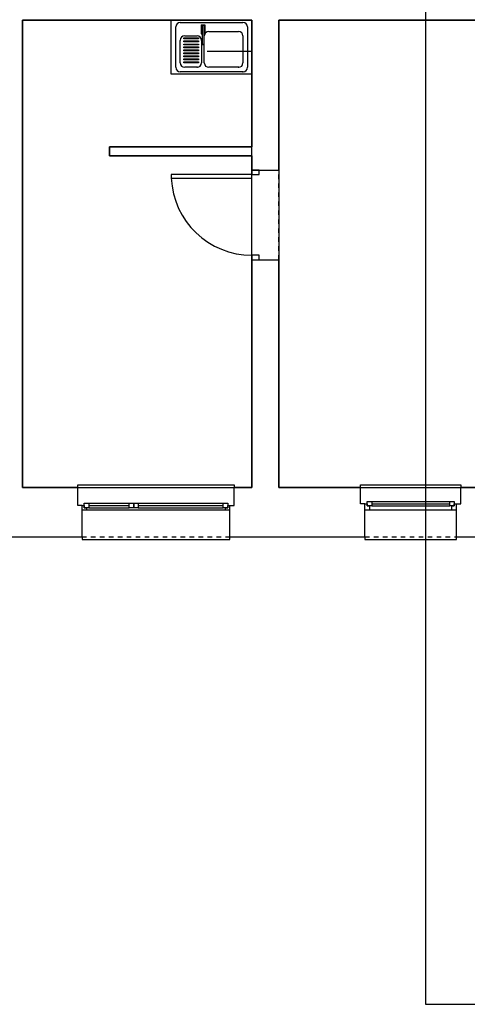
# Model space of a CAD drawing. Header units: millimetres. Extents: x 599892 to 1424040, y -105982 to -25022.
# Tile 8 of 25: x 602632 to 603131, y -28783 to -27685. Entities that reach past the tile are written whole.
import ezdxf

# ---------------------------------------------------------------- set-up
doc = ezdxf.new("R2010")
doc.units = ezdxf.units.MM
doc.header["$MEASUREMENT"] = 0
doc.linetypes.add('Przerywana 1_100', pattern=[100, 50, -50])
doc.layers.add('!!Nie drukuj', color=5, linetype='Continuous', lineweight=30, plot=False)
for name, color, linetype, lineweight in [('Drzwi ArchiCAD', 7, 'Continuous', 25), ('Drzwi ArchiCAD_Nr_pióra__21', 7, 'Continuous', 25), ('Drzwi ArchiCAD_Nr_pióra__3', 7, 'Continuous', 25), ('Drzwi ArchiCAD_Nr_pióra__4', 7, 'Continuous', 25), ('Drzwi ArchiCAD_Nr_pióra__82', 7, 'Continuous', 25), ('Okna ArchiCADa', 7, 'Continuous', 25), ('Okna ArchiCADa_Nr_pióra__21', 7, 'Continuous', 25), ('Okna ArchiCADa_Nr_pióra__24', 7, 'Continuous', 25), ('Okna ArchiCADa_Nr_pióra__4', 7, 'Continuous', 25), ('Okna ArchiCADa_Nr_pióra__82', 7, 'Continuous', 25), ('Opisy', 7, 'Continuous', 25), ('Wymiary', 7, 'Continuous', 25), ('Wyposażenie_Nr_pióra__43', 7, 'Continuous', 25), ('Ściany_Nr_pióra__21', 7, 'Continuous', 25), ('Ściany_Nr_pióra__7', 7, 'Continuous', 25)]:
    doc.layers.add(name, color=color, linetype=linetype, lineweight=lineweight)

# ---------------------------------------------------------------- blocks, each defined once
blk = doc.blocks.new('D1 Drzwi proste 13_25')
at = {"layer": 'Drzwi ArchiCAD_Nr_pióra__21', "linetype": 'Continuous'}
for p, q in [((-500, 0), (-500, -80)), ((500, 0), (500, -80))]:
    blk.add_line(p, q, dxfattribs=at)
at = {"layer": 'Drzwi ArchiCAD_Nr_pióra__3', "linetype": 'Continuous'}
blk.add_arc((450, 0), 900, 92.5473, 180, dxfattribs=at)
at = {"layer": 'Drzwi ArchiCAD_Nr_pióra__4', "linetype": 'Continuous'}
for p, q in [((450, 900), (410, 900)), ((410, 900), (410, 0)), ((450, 0), (450, 900)), ((-450, 0), (-500, 0)), ((-500, 0), (-500, -80)), ((-450, -80), (-450, 0)), ((410, 0), (450, 0)), ((500, 0), (450, 0)), ((450, 0), (450, -80)), ((500, -80), (500, 0)), ((-500, -80), (-450, -80)), ((450, -80), (500, -80))]:
    blk.add_line(p, q, dxfattribs=at)
at = {"layer": 'Drzwi ArchiCAD_Nr_pióra__82', "linetype": 'Przerywana 1_100'}
for p, q in [((-500, 0), (500, 0)), ((-500, -300), (500, -300))]:
    blk.add_line(p, q, dxfattribs=at)
blk = doc.blocks.new('O1 rozwierane 13_5')
at = {"layer": 'Okna ArchiCADa_Nr_pióra__21', "linetype": 'Continuous'}
for p, q in [((-510, 0), (-510, -70)), ((510, 0), (510, -70))]:
    blk.add_line(p, q, dxfattribs=at)
at = {"layer": 'Okna ArchiCADa_Nr_pióra__24', "linetype": 'Continuous'}
for p, q in [((-510, 300), (-510, 330)), ((-510, 330), (510, 330)), ((510, 330), (510, 300)), ((460, 0), (-460, 0)), ((-435, -45), (435, -45)), ((-435, -70), (435, -70)), ((-435, -95), (435, -95)), ((-435, -95), (435, -95)), ((-560, -250), (-560, -280)), ((-560, -280), (560, -280)), ((560, -280), (560, -250))]:
    blk.add_line(p, q, dxfattribs=at)
at = {"layer": 'Okna ArchiCADa_Nr_pióra__4', "linetype": 'Continuous'}
for p, q in [((-460, 0), (-510, 0)), ((-460, -45), (-460, 0)), ((510, 0), (460, 0)), ((460, 0), (460, -45)), ((-510, -70), (-485, -70)), ((-485, -70), (-485, -45)), ((-485, -45), (-460, -45)), ((-435, -45), (-485, -45)), ((-485, -45), (-485, -95)), ((-485, -95), (-435, -95)), ((-435, -95), (-435, -45)), ((485, -45), (435, -45)), ((435, -45), (435, -95)), ((435, -95), (485, -95)), ((460, -45), (485, -45)), ((485, -45), (485, -70)), ((485, -95), (485, -45)), ((485, -70), (510, -70))]:
    blk.add_line(p, q, dxfattribs=at)
at = {"layer": 'Okna ArchiCADa_Nr_pióra__82', "linetype": 'Przerywana 1_100'}
for p, q in [((-510, 300), (510, 300)), ((-560, -250), (560, -250))]:
    blk.add_line(p, q, dxfattribs=at)
blk = doc.blocks.new('O2 rozwierane 13_4')
at = {"layer": 'Okna ArchiCADa_Nr_pióra__21', "linetype": 'Continuous'}
for p, q in [((-825, 0), (-825, -50)), ((825, 0), (825, -50))]:
    blk.add_line(p, q, dxfattribs=at)
at = {"layer": 'Okna ArchiCADa_Nr_pióra__24', "linetype": 'Continuous'}
for p, q in [((-825, 300), (-825, 330)), ((-825, 330), (825, 330)), ((825, 330), (825, 300)), ((-247.5, 0), (-775, 0)), ((775, 0), (-247.5, 0)), ((-750, -25), (-297.5, -25)), ((-750, -50), (-297.5, -50)), ((-750, -75), (-297.5, -75)), ((-750, -75), (-297.5, -75)), ((-197.5, -25), (750, -25)), ((-197.5, -50), (750, -50)), ((-197.5, -75), (750, -75)), ((-197.5, -75), (750, -75)), ((-870, -250), (-870, -280)), ((-870, -280), (870, -280)), ((870, -280), (870, -250))]:
    blk.add_line(p, q, dxfattribs=at)
at = {"layer": 'Okna ArchiCADa_Nr_pióra__4', "linetype": 'Continuous'}
for p, q in [((-775, 0), (-825, 0)), ((-775, -25), (-775, 0)), ((825, 0), (775, 0)), ((775, 0), (775, -25)), ((-825, -50), (-800, -50)), ((-800, -50), (-800, -25)), ((-800, -25), (-775, -25)), ((-750, -25), (-800, -25)), ((-800, -25), (-800, -75)), ((-800, -75), (-750, -75)), ((-750, -75), (-750, -25)), ((-247.5, -25), (-297.5, -25)), ((-297.5, -25), (-297.5, -75)), ((-297.5, -75), (-247.5, -75)), ((-247.5, -75), (-247.5, -25)), ((-197.5, -25), (-247.5, -25)), ((-247.5, -25), (-247.5, -75)), ((-247.5, -75), (-197.5, -75)), ((-197.5, -75), (-197.5, -25)), ((800, -25), (750, -25)), ((750, -25), (750, -75)), ((750, -75), (800, -75)), ((775, -25), (800, -25)), ((800, -25), (800, -50)), ((800, -75), (800, -25)), ((800, -50), (825, -50))]:
    blk.add_line(p, q, dxfattribs=at)
at = {"layer": 'Okna ArchiCADa_Nr_pióra__82', "linetype": 'Przerywana 1_100'}
for p, q in [((-825, 300), (825, 300)), ((-870, -250), (870, -250))]:
    blk.add_line(p, q, dxfattribs=at)

msp = doc.modelspace()

# ---------------------------------------------------------------- linework, layer by layer
at = {"layer": '!!Nie drukuj', "color": 5, "linetype": 'Continuous', "lineweight": 30}
msp.add_lwpolyline([(603084.3, -28782.8), (604094.3, -28782.8), (604094.3, -27407.8), (603084.3, -27407.8)], close=True, dxfattribs=at)
at = {"layer": 'Opisy', "linetype": 'Continuous'}
for p, q in [((602634.8, -27685.8), (602634.8, -28206.8)), ((602890.8, -27685.8), (602634.8, -27685.8)), ((602890.8, -27826.8), (602890.8, -27685.8)), ((602920.8, -27685.8), (602920.8, -28206.8)), ((603120.8, -27685.8), (602920.8, -27685.8)), ((603237.8, -27685.8), (603120.8, -27685.8)), ((602731.8, -27836.8), (602731.8, -27826.8)), ((602731.8, -27826.8), (602890.8, -27826.8)), ((602890.8, -27836.8), (602731.8, -27836.8)), ((602890.8, -28206.8), (602890.8, -27836.8)), ((602634.8, -28206.8), (602890.8, -28206.8)), ((602920.8, -28206.8), (603361.8, -28206.8))]:
    msp.add_line(p, q, dxfattribs=at)
at = {"layer": 'Wymiary', "linetype": 'Continuous'}
msp.add_line((602890.8, -27941.3), (602890.8, -27808.7), dxfattribs=at)
at = {"layer": 'Wyposażenie_Nr_pióra__43', "linetype": 'Continuous'}
for p, q in [((602800.8, -27745.8), (602800.8, -27685.8)), ((602810.8, -27688.3), (602880.8, -27688.3)), ((602834.2, -27690.9), (602838.2, -27690.9)), ((602834.2, -27690.9), (602834.2, -27697.4)), ((602835.3, -27692.3), (602835.4, -27692)), ((602835.4, -27692), (602835.5, -27691.7)), ((602835.5, -27691.7), (602835.8, -27691.5)), ((602835.8, -27691.5), (602836.1, -27691.4)), ((602836.1, -27691.4), (602836.4, -27691.4)), ((602836.4, -27691.4), (602836.7, -27691.5)), ((602836.7, -27691.5), (602836.9, -27691.7)), ((602836.9, -27691.7), (602837.1, -27692)), ((602837.1, -27692), (602837.1, -27692.3)), ((602838.2, -27690.9), (602838.2, -27697.4)), ((602805.8, -27738.3), (602805.8, -27693.3)), ((602835.3, -27697.4), (602834.2, -27697.4)), ((602834.2, -27697.5), (602835.3, -27697.5)), ((602834.2, -27697.5), (602834.2, -27701)), ((602834.2, -27701), (602835.3, -27701)), ((602835.3, -27692.3), (602835.3, -27693.5)), ((602835.3, -27693.5), (602835.3, -27712.1)), ((602837.1, -27692.3), (602837.1, -27692.8)), ((602837.1, -27692.8), (602837.1, -27712.1)), ((602838.2, -27697.4), (602837.1, -27697.4)), ((602837.1, -27697.5), (602838.2, -27697.5)), ((602837.1, -27701), (602838.2, -27701)), ((602838.2, -27697.5), (602838.2, -27701)), ((602842.7, -27698.3), (602875.8, -27698.3)), ((602885.8, -27693.3), (602885.8, -27738.3)), ((602810.8, -27733.3), (602810.8, -27708.3)), ((602814.8, -27706.6), (602814.8, -27705.6)), ((602814.8, -27705.6), (602831.2, -27705.6)), ((602831.2, -27706.6), (602814.8, -27706.6)), ((602814.8, -27709.9), (602814.8, -27708.9)), ((602814.8, -27708.9), (602831.2, -27708.9)), ((602831.2, -27709.9), (602814.8, -27709.9)), ((602814.8, -27713.3), (602814.8, -27712.3)), ((602814.8, -27712.3), (602831.2, -27712.3)), ((602831.2, -27713.3), (602814.8, -27713.3)), ((602815.8, -27703.3), (602829.7, -27703.3)), ((602831.2, -27705.6), (602831.2, -27706.6)), ((602831.2, -27708.9), (602831.2, -27709.9)), ((602831.2, -27712.3), (602831.2, -27713.3)), ((602834.7, -27708.3), (602834.7, -27733.3)), ((602835.3, -27712.1), (602835.4, -27712.4)), ((602835.4, -27712.4), (602835.5, -27712.6)), ((602835.5, -27712.6), (602835.7, -27712.8)), ((602835.7, -27712.8), (602836, -27712.9)), ((602836, -27712.9), (602836.3, -27713)), ((602836.3, -27713), (602836.6, -27712.9)), ((602836.6, -27712.9), (602836.9, -27712.7)), ((602836.9, -27712.7), (602837, -27712.4)), ((602837, -27712.4), (602837.1, -27712.1)), ((602837.7, -27733.3), (602837.7, -27703.3)), ((602880.8, -27703.3), (602880.8, -27733.3)), ((602814.8, -27716.6), (602814.8, -27715.6)), ((602814.8, -27715.6), (602831.2, -27715.6)), ((602831.2, -27716.6), (602814.8, -27716.6)), ((602814.8, -27719.9), (602814.8, -27718.9)), ((602814.8, -27718.9), (602831.2, -27718.9)), ((602831.2, -27719.9), (602814.8, -27719.9)), ((602814.8, -27723.3), (602814.8, -27722.3)), ((602814.8, -27722.3), (602831.2, -27722.3)), ((602831.2, -27723.3), (602814.8, -27723.3)), ((602831.2, -27715.6), (602831.2, -27716.6)), ((602831.2, -27718.9), (602831.2, -27719.9)), ((602831.2, -27722.3), (602831.2, -27723.3)), ((602814.8, -27726.6), (602814.8, -27725.6)), ((602814.8, -27725.6), (602831.2, -27725.6)), ((602831.2, -27726.6), (602814.8, -27726.6)), ((602814.8, -27729.9), (602814.8, -27728.9)), ((602814.8, -27728.9), (602831.2, -27728.9)), ((602831.2, -27729.9), (602814.8, -27729.9)), ((602814.8, -27733.3), (602814.8, -27732.3)), ((602814.8, -27732.3), (602831.2, -27732.3)), ((602831.2, -27733.3), (602814.8, -27733.3)), ((602831.2, -27725.6), (602831.2, -27726.6)), ((602831.2, -27728.9), (602831.2, -27729.9)), ((602831.2, -27732.3), (602831.2, -27733.3)), ((602890.8, -27745.8), (602800.8, -27745.8)), ((602880.8, -27743.3), (602810.8, -27743.3)), ((602829.7, -27738.3), (602815.8, -27738.3)), ((602875.8, -27738.3), (602842.7, -27738.3))]:
    msp.add_line(p, q, dxfattribs=at)
at = {"layer": 'Wyposażenie_Nr_pióra__43', "linetype": 'Przerywana 1_100'}
msp.add_line((602890.8, -27720.8), (602800.8, -27720.8), dxfattribs=at)
at = {"layer": 'Wyposażenie_Nr_pióra__43', "linetype": 'Continuous'}
for centre, start, end in [((602810.8, -27693.3), 90, 180), ((602880.8, -27693.3), 0, 90), ((602842.7, -27703.3), 90, 180), ((602875.8, -27703.3), 0, 90), ((602815.8, -27708.3), 90, 180), ((602829.7, -27708.3), 0, 90), ((602815.8, -27733.3), 180, 270), ((602829.7, -27733.3), 270, 0), ((602842.7, -27733.3), 180, 270), ((602875.8, -27733.3), 270, 0), ((602810.8, -27738.3), 180, 270), ((602880.8, -27738.3), 270, 0)]:
    msp.add_arc(centre, 5, start, end, dxfattribs=at)
for p in [(602829.7, -27738.3), (602875.8, -27738.3), (602880.8, -27743.3)]:
    msp.add_point(p, dxfattribs=at)
at = {"layer": 'Ściany_Nr_pióra__21', "linetype": 'Continuous'}
for p, q in [((602890.8, -27852.8), (602898.8, -27852.8)), ((602898.8, -27852.8), (602920.8, -27852.8)), ((602890.8, -27952.8), (602898.8, -27952.8)), ((602898.8, -27952.8), (602920.8, -27952.8)), ((602696.8, -28226.8), (602696.8, -28206.8)), ((602870.8, -28226.8), (602870.8, -28206.8)), ((603011.8, -28224.8), (603011.8, -28206.8)), ((603123.8, -28224.8), (603123.8, -28206.8)), ((602701.3, -28226.8), (602696.8, -28226.8)), ((602701.3, -28231.8), (602701.3, -28226.8)), ((602866.3, -28226.8), (602870.8, -28226.8)), ((602866.3, -28231.8), (602866.3, -28226.8)), ((603016.8, -28224.8), (603011.8, -28224.8)), ((603016.8, -28231.8), (603016.8, -28224.8)), ((603118.8, -28224.8), (603123.8, -28224.8)), ((603118.8, -28231.8), (603118.8, -28224.8)), ((602701.3, -28261.8), (602701.3, -28231.8)), ((602866.3, -28261.8), (602866.3, -28231.8)), ((603016.8, -28261.8), (603016.8, -28231.8)), ((603118.8, -28261.8), (603118.8, -28231.8))]:
    msp.add_line(p, q, dxfattribs=at)
at = {"layer": 'Ściany_Nr_pióra__21', "linetype": 'Continuous', "flags": 128}
for points in [[(602634.8, -28206.8), (602634.8, -27685.8)], [(602634.8, -27685.8), (602890.8, -27685.8)], [(602890.8, -27685.8), (602890.8, -27826.8)], [(602920.8, -27685.8), (603120.8, -27685.8)], [(602920.8, -27852.8), (602920.8, -27685.8)], [(603120.8, -27685.8), (603237.8, -27685.8)], [(602890.8, -27826.8), (602731.8, -27826.8)], [(602731.8, -27826.8), (602731.8, -27836.8)], [(602731.8, -27836.8), (602890.8, -27836.8)], [(602890.8, -27836.8), (602890.8, -27852.8)], [(602890.8, -27952.8), (602890.8, -28206.8)], [(602920.8, -28206.8), (602920.8, -27952.8)], [(602696.8, -28206.8), (602634.8, -28206.8)], [(602890.8, -28206.8), (602870.8, -28206.8)], [(603011.8, -28206.8), (602920.8, -28206.8)], [(603202.8, -28206.8), (603123.8, -28206.8)], [(602562.8, -28261.8), (602634.8, -28261.8)], [(602634.8, -28261.8), (602701.3, -28261.8)], [(602866.3, -28261.8), (603016.8, -28261.8)], [(603118.8, -28261.8), (603209.8, -28261.8)]]:
    msp.add_lwpolyline(points, dxfattribs=at)
at = {"layer": 'Ściany_Nr_pióra__7', "linetype": 'Przerywana 1_100'}
msp.add_line((602890.8, -27836.8), (602890.8, -27826.8), dxfattribs=at)

# ---------------------------------------------------------------- block references
at = {"layer": 'Drzwi ArchiCAD', "linetype": 'Continuous', "xscale": 0.1, "yscale": 0.1, "zscale": 100, "rotation": 90}
msp.add_blockref('D1 Drzwi proste 13_25', (602890.8, -27902.8), dxfattribs=at)
at = {"layer": 'Okna ArchiCADa', "linetype": 'Continuous', "xscale": -0.1, "yscale": 0.1, "zscale": 100, "rotation": 180}
for name, p in [('O2 rozwierane 13_4', (602783.8, -28231.8)), ('O1 rozwierane 13_5', (603067.8, -28231.8))]:
    msp.add_blockref(name, p, dxfattribs=at)

doc.saveas('drawing.dxf')
